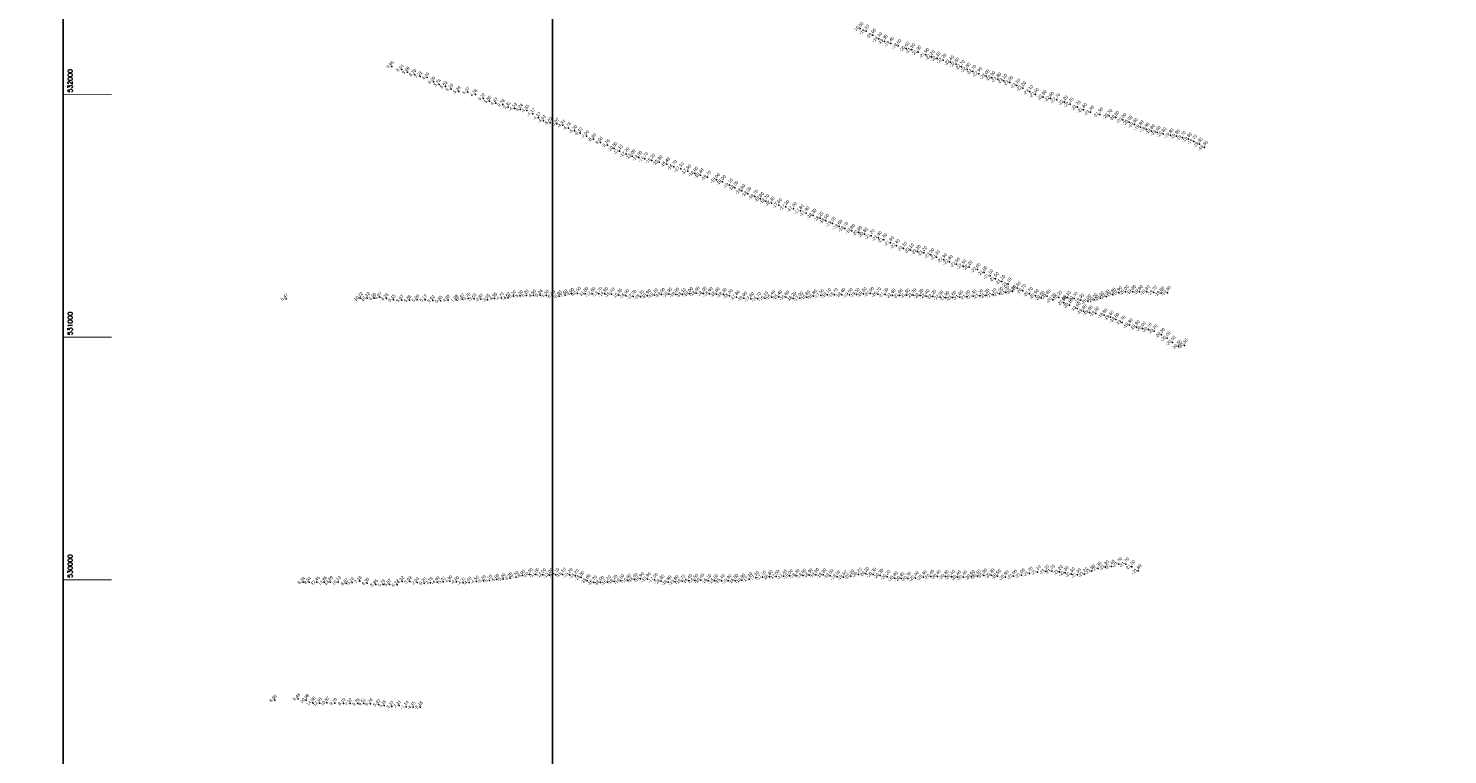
# Model space of a CAD drawing. Header units: feet. Extents: x 923032 to 950902, y 470215 to 606658.
# Tile 17 of 66: x 941856 to 947705, y 529280 to 532273. Entities that reach past the tile are written whole.
import ezdxf
from ezdxf.enums import TextEntityAlignment as Align

# ---------------------------------------------------------------- set-up
doc = ezdxf.new("R2010")
doc.units = ezdxf.units.FT
doc.header["$MEASUREMENT"] = 0
doc.header["$XCLIPFRAME"] = 0
doc.header["$PDSIZE"] = 100
doc.linetypes.add('DASHED2', pattern=[0.375, 0.25, -0.125])
doc.layers.add('ALIGNSPACE-24x36', color=1, linetype='DASHED2', plot=False)
for name, color, linetype in [('ELEV8', 7, 'Continuous'), ('GRID-LABELS-Y', 7, 'Continuous'), ('GRID-TICKS-Y', 7, 'Continuous'), ('POINTS8', 7, 'Continuous')]:
    doc.layers.add(name, color=color, linetype=linetype)
doc.layers.add('MrSID', color=251, linetype='Continuous', transparency=0.2)
doc.styles.add('MM-STANDARD', font='txt', dxfattribs={"height": 1})
doc.styles.get("Standard").update_dxf_attribs({"font": 'simplex.shx'})
picture_1 = doc.add_image_def('image4.sid', size_in_pixel=(6320, 6970))
picture_2 = doc.add_image_def('image6.sid', size_in_pixel=(6316, 6967))

msp = doc.modelspace()

# ---------------------------------------------------------------- linework, layer by layer
at = {"layer": 'ALIGNSPACE-24x36'}
msp.add_lwpolyline([(942000, 532937), (948900.2, 532937), (948900.2, 528681.2), (942000, 528681.2)], close=True, dxfattribs=at)
at = {"layer": 'GRID-TICKS-Y', "const_width": 4, "flags": 128}
for points in [[(942000, 532000), (942200, 532000)], [(942000, 531000), (942200, 531000)], [(942000, 530000), (942200, 530000)]]:
    msp.add_lwpolyline(points, dxfattribs=at)
at = {"layer": 'POINTS8', "color": 250, "linetype": 'Continuous', "lineweight": 0, "transparency": 33554687}
for p in [(945283.8, 532272.1, -19.5), (945308, 532261.4, -19.1), (945335.7, 532244.6, -19), (945361.5, 532229.7, -19.1), (945383.5, 532219.6, -19.3), (945409.7, 532210.7, -19.4), (945440.1, 532201.2, -19.6), (945473.6, 532190.7, -20.6), (945496.9, 532184.3, -21.5), (945522.6, 532174.7, -21.9), (945554.4, 532164.6, -21.9), (943354.3, 532116.7, 9.9), (943394.7, 532103.3, 8.4), (945578.1, 532156.2, -22.2), (945601.8, 532149.4, -22.1), (945625.6, 532142.5, -22.3), (945656.5, 532134, -22.4), (945679.1, 532125.5, -22.6), (945701.9, 532114.9, -22.7), (945724.9, 532104.2, -22.8), (943419.1, 532092.9, 9.5), (943447, 532083.7, 8.7), (943471.3, 532075.2, 7.2), (943500.2, 532070.6, 6.5), (943525.3, 532053, 6.1), (943548.4, 532042.4, 5.7), (945748.3, 532095.1, -22.7), (945772.7, 532086.1, -22.9), (945803.5, 532076, -23), (945826.8, 532069.2, -22.9), (945851.6, 532063.4, -22.8), (945875.4, 532057.5, -23.1), (945900.2, 532049.6, -23.3), (943575.4, 532033.7, 5.5), (943598.7, 532023.2, 5.3), (943629.4, 532013.3, 5.2), (943666.8, 532010.3, 5.1), (943698.8, 532000.3, 4.8), (943731.2, 531984.5, 5.2), (945929.8, 532038.4, -23.1), (945953.8, 532027.3, -23.2), (945983.1, 532012.3, -23.1), (946007.1, 532000.5, -23), (946038.7, 531990.4, -22.9), (946068.3, 531983.9, -22.6), (943756.3, 531973.1, 5.5), (943783.1, 531965.4, 4.7), (943811.6, 531959.4, 0.8), (943833.4, 531948.2, -2.3), (943859.5, 531942.4, -4.5), (943884.1, 531938.7, -5.2), (943910.5, 531935.4, -4.7), (946094.7, 531978.1, -22.7), (946125.9, 531968.7, -22.2), (946149.8, 531960.7, -22.2), (946179.6, 531948.1, -21.7), (946204.6, 531937.5, -21.8), (946233.6, 531927.3, -21.3), (943934.6, 531920.8, -4.2), (943958.1, 531904.3, -4.2), (943978.9, 531892.2, -4.6), (944006, 531883.6, -5), (944033.5, 531879.2, -5.1), (944059, 531874, -4.9), (946271.1, 531919, -21.3), (946310, 531912.5, -20.7), (946337.5, 531905.4, -20.5), (946366.8, 531895.8, -20), (946392.3, 531886.4, -20), (946414.4, 531876.5, -19.6), (946438.9, 531866, -19.9), (944082.2, 531862.3, -4.7), (944107.2, 531850.8, -5.2), (944129.9, 531841.1, -6.1), (944156.6, 531828.6, -7), (944185.5, 531816.4, -8.3), (946462.1, 531857.8, -19.9), (946485.1, 531850.1, -19.8), (946508.3, 531843.8, -19.9), (946532.5, 531838, -19.8), (946562.1, 531833.2, -19.8), (946587.4, 531828.7, -19.9), (946612.4, 531822.8, -19.7), (946636.8, 531816.3, -19.8), (946659.1, 531807.4, -19.7), (944213.4, 531802.5, -9), (944242.2, 531791.4, -9.7), (944269.9, 531777.7, -10.5), (944292, 531766.6, -11.1), (944319.4, 531755.1, -12.2), (946681.9, 531795.6, -19.9), (946703.4, 531782.1, -19.8), (944344.4, 531746.6, -13), (944372.3, 531740.9, -13.9), (944397.2, 531735.6, -14.7), (944425.6, 531729.1, -15.2), (944455.8, 531722, -15.9), (944486.6, 531713.9, -16.4), (944515.8, 531703.1, -16.7), (944544.3, 531694.1, -17.1), (944573.1, 531684.1, -17.5), (944602.6, 531675.5, -18), (944625.9, 531668.2, -18.4), (944655.4, 531659.5, -18.7), (944692.4, 531648.6, -19), (944716.6, 531640.6, -19), (944745.6, 531626.5, -19.1), (944768, 531616.6, -19), (944796.8, 531603.3, -18.8), (944821.6, 531591.9, -19), (944849.6, 531580.3, -18.7), (944873.3, 531570.7, -18.8), (944895.7, 531561.7, -18.7), (944918, 531552.4, -18.3), (944948.1, 531544.9, -17.6), (944978.1, 531537.3, -17.3), (945008.9, 531530, -17.5), (945038.1, 531520.6, -17.8), (945061.5, 531512, -17.9), (945090.3, 531502, -18.3), (945118.9, 531490.4, -18.2), (945141.8, 531480.7, -18.9), (945169.4, 531469, -19), (945197.1, 531456.6, -19.6), (945221.1, 531447.9, -19.7), (945249.1, 531439, -19.8), (945278, 531431.3, -20.8), (945301.6, 531424.7, -20.8), (945329.8, 531418.1, -21.2), (945359.1, 531409.9, -21.4), (945381.8, 531401.8, -21.5), (945409.5, 531389, -21.8), (945433.6, 531377.7, -22.4), (945462.8, 531366.4, -23.1), (945491.9, 531359.4, -23.1), (945520.2, 531353.3, -23.2), (945545.9, 531347.6, -23.2), (945575.5, 531339.3, -23.3), (945598.7, 531330.7, -23.3), (945628.4, 531319.1, -22.9), (945651.6, 531311.2, -22.8), (945681.2, 531301, -22.5), (945708.5, 531293.9, -22.5), (945733.5, 531289.1, -22.2), (945766.8, 531279.2, -22), (945794.6, 531266.6, -21.8), (945819.1, 531253, -21.5), (945842, 531241.2, -21.5), (945867.7, 531229.8, -21.1), (943305, 531164.8, 6.9), (943855.9, 531169.6, -5.2), (943883.2, 531170.8, -5.4), (943908.3, 531172.6, -5.2), (943938, 531172.2, -4.5), (943965, 531173.3, -5.2), (943990.7, 531172.3, -5.6), (944016.8, 531169.3, -6), (944044.1, 531168.9, -6.8), (944067.9, 531173.1, -7.6), (944094.7, 531179.2, -9), (944119.1, 531180.8, -10.5), (944150, 531179.7, -11.8), (944179.2, 531179.1, -12.8), (944207.3, 531179.8, -13.7), (944231.5, 531178.9, -14.5), (944258.5, 531177.3, -15.4), (944289.2, 531173.5, -16.3), (944318.2, 531171.6, -16.9), (944348.3, 531168, -17.7), (944378.7, 531167.4, -18.3), (944407.5, 531170.7, -18.9), (944436.2, 531174, -19.1), (944465.5, 531176.1, -19), (944495.2, 531177.4, -18.9), (944524.1, 531176.9, -19), (944552.2, 531176.5, -19.1), (944580.8, 531179.1, -19), (944608.5, 531181.4, -18.9), (944637.5, 531180.9, -18.9), (944662.5, 531179.3, -18.9), (944691.3, 531178.1, -18.4), (944720.1, 531176, -18.3), (944745, 531171.2, -18.2), (944773.9, 531165.9, -17.8), (944920, 531165.6, -15.4), (944948.9, 531166.5, -15.4), (944978.1, 531164.9, -15.6), (945064, 531165.4, -16.6), (945092.1, 531169.2, -16.8), (945121.2, 531172.2, -17.5), (945149.6, 531174.5, -18.1), (945178.2, 531175.6, -18.7), (945209, 531175.6, -19.4), (945239.4, 531175.2, -19.5), (945268.3, 531176.3, -19.5), (945297.3, 531178.6, -19.5), (945326.9, 531180.2, -20), (945356.6, 531178.5, -20.7), (945386.3, 531175.9, -21.3), (945416.6, 531172.8, -21.6), (945446.2, 531172.5, -21.9), (945474.7, 531173.1, -21.8), (945502.3, 531173.4, -21.7), (945531.1, 531172.1, -22.2), (945555.6, 531170.2, -22.4), (945583.9, 531168.5, -22.2), (945613.2, 531165.4, -22), (945637.6, 531163, -21.9), (945666, 531163.7, -21.6), (945694.2, 531165.3, -21.6), (945723.3, 531167, -21.6), (945750.1, 531169.4, -21.3), (945776.8, 531171.2, -21.2), (945803.2, 531172.3, -21.2), (945831.6, 531174.9, -21.1), (945858.5, 531179.8, -21), (945884.7, 531185.1, -21), (945893.9, 531218.6, -21.1), (945911.8, 531188.2, -20.9), (945932.8, 531202.5, -20.9), (945954.6, 531191.9, -20.7), (945982, 531179.3, -20.7), (946006.7, 531170.7, -20.5), (946030.4, 531163.1, -20.5), (946054.7, 531168.9, -20.4), (946102.8, 531164.5, -20.2), (946138.1, 531163.6, -20.1), (946298.1, 531168.7, -20), (946323.5, 531176.5, -19.8), (946349.2, 531182.9, -19.9), (946377.2, 531186.8, -20), (946406.9, 531187.8, -19.8), (946434.9, 531187.2, -19.8), (946464.6, 531187.1, -19.8), (946494.4, 531185, -19.7), (946523.9, 531181.3, -19.8), (946550.3, 531184, -19.9), (942917.9, 531158.7, 5.5), (943223.8, 531161.6, 10.2), (943252.1, 531160.7, 10.3), (943281.1, 531161.1, 8.9), (943332.1, 531160, 6.2), (943361.1, 531154.7, 6.2), (943394.7, 531152.7, 6), (943426.6, 531152.8, 5.7), (943459, 531154.2, 5.1), (943491.5, 531154.5, 5.2), (943523.1, 531151.6, 5.5), (943554.5, 531150.9, 5.9), (943586.3, 531153.3, 4), (943619.2, 531153.9, 1.1), (943643.6, 531157.2, -2.7), (943667.9, 531159.6, -3.7), (943692.6, 531158.2, -3.6), (943720.8, 531156.6, -3.9), (943748.2, 531154.5, -4), (943777.5, 531160, -4.3), (943805.2, 531161.5, -4.7), (943832.9, 531162.1, -4.7), (944803.9, 531160.8, -18), (944833.1, 531158.5, -17.6), (944862.3, 531159.1, -16.7), (944891.1, 531161.9, -16.1), (945007.3, 531160.3, -16.2), (945035.2, 531160.9, -17), (946077.6, 531154.7, -20.2), (946122.7, 531142.7, -20), (946146.4, 531132.2, -20.1), (946166.1, 531159.4, -20.1), (946178.8, 531118.1, -19.9), (946193.1, 531152.6, -19.9), (946203.6, 531107.3, -19.9), (946221.6, 531149, -20), (946248.1, 531154.1, -20), (946274.7, 531161.6, -20), (946228.8, 531102.2, -19.8), (946255.2, 531098.4, -19.8), (946289.1, 531091.3, -19.8), (946315.1, 531082.6, -19.6), (946337.8, 531073.1, -19.8), (946364.1, 531061.6, -19.7), (946393.8, 531050.4, -19.9), (946422.4, 531042.5, -19.9), (946447.4, 531036.9, -20), (946471.9, 531032.3, -20.1), (946495.7, 531025.6, -20.2), (946526.3, 531010.6, -20.3), (946549.4, 530996.2, -20.4), (946570.4, 530978.6, -20.5), (946595.3, 530961.7, -20.5), (946620.3, 530966.9, -20.5), (946295.4, 530053, -21.3), (946319.7, 530055.6, -21.4), (946349.5, 530065.4, -21.7), (946378.3, 530065.2, -21.7), (946404, 530054.1, -21.6), (943221.9, 529994.4, 7.2), (943396.9, 529993.8, 6.1), (943427.8, 529993.1, 3.7), (943593.4, 529995.4, -4.9), (943702.5, 529993.6, -4.5), (943731.1, 529995.9, -5.2), (943756.4, 529997.8, -5.1), (943786.4, 530001.2, -5), (943812.7, 530003.1, -5.2), (943841, 530006.7, -6.2), (943866.5, 530011.7, -7.7), (943893, 530017.8, -8.9), (943921.2, 530021.8, -10), (943947.9, 530022.4, -11), (943976.1, 530020.7, -12), (944004.3, 530020, -13), (944030.3, 530021.7, -14.1), (944057.4, 530022.8, -15.1), (944085.6, 530021.2, -15.2), (944111, 530017.5, -15.2), (944133.8, 530009.7, -15.5), (944159.5, 529996.9, -15.6), (944270.2, 529993.7, -16.2), (944298.2, 529996, -16.5), (944326.8, 529998.2, -16.6), (944353.3, 530001.5, -16.6), (944379.3, 530004.2, -16.9), (944407.9, 530003.9, -16.9), (944436.7, 530001, -17), (944463.7, 529994.3, -16.8), (944549.8, 529994.6, -16.7), (944577.6, 529996.9, -16.4), (944602.9, 529998.3, -16.5), (944627.7, 529998.9, -16.4), (944656.9, 529996.6, -16.1), (944685.3, 529996.6, -15.6), (944712.5, 529996.6, -15.4), (944740.6, 529996.3, -15.9), (944768.4, 529996.9, -16.5), (944796.5, 529998.7, -16.9), (944826.1, 530003.7, -17.1), (944853.7, 530008.5, -17.3), (944881.7, 530010.8, -17.1), (944909.9, 530012.2, -16.8), (944937.9, 530013.8, -17.5), (944968.6, 530015.1, -17.4), (944992.8, 530016.3, -18), (945020.6, 530017.5, -18.2), (945047.8, 530019, -18.6), (945074.3, 530020.1, -18.9), (945101.2, 530021.1, -19.5), (945131.2, 530020.4, -19.3), (945160.4, 530017.1, -19.5), (945188.6, 530012.6, -19.5), (945215.8, 530011.5, -19.6), (945245.6, 530015.7, -20.1), (945277, 530023.1, -20.2), (945307.6, 530025.4, -20.2), (945337.3, 530022.4, -20.3), (945366.4, 530018.2, -20.3), (945395.1, 530013.3, -20.2), (945424.9, 530007.5, -20.4), (945452.8, 530005.4, -20.4), (945480.1, 530006.1, -20.3), (945511.6, 530007.8, -20.4), (945544.5, 530011.7, -20.3), (945575.2, 530014.3, -20.4), (945602.8, 530014.7, -20.4), (945635.1, 530014, -20.4), (945660.4, 530013.1, -20.4), (945685.2, 530011.3, -20.4), (945710.2, 530011, -20.4), (945742.6, 530012.6, -20.5), (945766.8, 530015.3, -20.5), (945793.2, 530018.9, -20.3), (945824, 530019.4, -20.3), (945850.5, 530015.9, -20.5), (945882.6, 530011.6, -20.9), (945916.2, 530015.2, -20.9), (945948.8, 530019.9, -21), (945981.4, 530026.9, -21.2), (946014.7, 530032.6, -21.1), (946049.2, 530035.4, -21.2), (946073.4, 530035.9, -21.2), (946105.2, 530033.1, -21.2), (946129.1, 530029.1, -21.2), (946155.1, 530024, -21.3), (946180.1, 530020.7, -21.3), (946208.6, 530024.3, -21.2), (946237.6, 530035.6, -21.3), (946264.6, 530047.6, -21.3), (946429.9, 530037.1, -21.8), (942988.1, 529990.9, 8.3), (943013.1, 529991.5, 8.9), (943045.5, 529990.2, 12.5), (943075.3, 529990.3, 11.9), (943100, 529990.6, 13.9), (943132.9, 529990.3, 10.1), (943165.9, 529986, 8.9), (943190.3, 529989.3, 8.2), (943252.5, 529987, 6.3), (943287.7, 529980.8, 5.9), (943318.4, 529980.7, 5.8), (943344.1, 529981.9, 5.9), (943375.5, 529979.9, 6.1), (943457.8, 529989.5, 2), (943486.9, 529986.5, -0.2), (943513.6, 529988.5, -3.8), (943540.8, 529991, -4.9), (943565.6, 529991.7, -5), (943621, 529991.8, -4.6), (943647.4, 529988.2, -4.3), (943672.2, 529989.2, -4.5), (944186.1, 529990.1, -15.7), (944214.1, 529989.4, -16), (944242.9, 529991.1, -16.2), (944493, 529990.5, -16.8), (944521.8, 529991.8, -16.8), (942871.6, 529504.6, 8.8), (942967.8, 529510.3, 9.5), (943001.6, 529504.6, 11), (943028, 529493.3, 15), (943055.4, 529491.8, 12.9), (943085.6, 529493.5, 10.9), (943119.5, 529492, 9.7), (943155.1, 529490.7, 8.2), (943182.9, 529490.7, 7.3), (943213.3, 529490.1, 6.8), (943237.9, 529491, 6.5), (943266.3, 529490, 6.2), (943299, 529486.7, 5.4), (943322.8, 529483.2, 5.2), (943354.4, 529478.9, 5.4), (943383.7, 529482.3, 2.3), (943413, 529477.7, -1.1), (943441.4, 529475.4, -4.1), (943471.2, 529475.7, -5.2)]:
    msp.add_point(p, dxfattribs=at)

# ---------------------------------------------------------------- texts
at = {"layer": 'ELEV8', "color": 18, "true_color": 0x000000, "transparency": 33554687, "style": 'MM-STANDARD'}
for s, p in [('-19.50', (945283.8, 532272.1, -19.5)), ('-19.10', (945308, 532261.4, -19.1)), ('-19.00', (945335.7, 532244.6, -19)), ('-19.10', (945361.5, 532229.7, -19.1)), ('-19.30', (945383.5, 532219.6, -19.3)), ('-19.40', (945409.7, 532210.7, -19.4)), ('-19.60', (945440.1, 532201.2, -19.6)), ('-20.60', (945473.6, 532190.7, -20.6)), ('-21.50', (945496.9, 532184.3, -21.5)), ('-21.90', (945522.6, 532174.7, -21.9)), ('-21.90', (945554.4, 532164.6, -21.9)), ('-22.20', (945578.1, 532156.2, -22.2)), ('-22.10', (945601.8, 532149.4, -22.1)), ('-22.30', (945625.6, 532142.5, -22.3)), ('-22.40', (945656.5, 532134, -22.4)), ('9.95', (943354.3, 532116.7, 9.9)), ('8.44', (943394.7, 532103.3, 8.4)), ('9.48', (943419.1, 532092.9, 9.5)), ('8.70', (943447, 532083.7, 8.7)), ('-22.60', (945679.1, 532125.5, -22.6)), ('-22.70', (945701.9, 532114.9, -22.7)), ('-22.80', (945724.9, 532104.2, -22.8)), ('-22.70', (945748.3, 532095.1, -22.7)), ('-22.90', (945772.7, 532086.1, -22.9)), ('-23.00', (945803.5, 532076, -23)), ('7.21', (943471.3, 532075.2, 7.2)), ('6.46', (943500.2, 532070.6, 6.5)), ('6.09', (943525.3, 532053, 6.1)), ('5.74', (943548.4, 532042.4, 5.7)), ('5.53', (943575.4, 532033.7, 5.5)), ('5.26', (943598.7, 532023.2, 5.3)), ('-22.90', (945826.8, 532069.2, -22.9)), ('-22.80', (945851.6, 532063.4, -22.8)), ('-23.10', (945875.4, 532057.5, -23.1)), ('-23.30', (945900.2, 532049.6, -23.3)), ('-23.10', (945929.8, 532038.4, -23.1)), ('-23.20', (945953.8, 532027.3, -23.2)), ('-23.10', (945983.1, 532012.3, -23.1)), ('5.24', (943629.4, 532013.3, 5.2)), ('5.07', (943666.8, 532010.3, 5.1)), ('4.78', (943698.8, 532000.3, 4.8)), ('5.22', (943731.2, 531984.5, 5.2)), ('5.55', (943756.3, 531973.1, 5.5)), ('4.67', (943783.1, 531965.4, 4.7)), ('0.78', (943811.6, 531959.4, 0.8)), ('-23.00', (946007.1, 532000.5, -23)), ('-22.90', (946038.7, 531990.4, -22.9)), ('-22.60', (946068.3, 531983.9, -22.6)), ('-22.70', (946094.7, 531978.1, -22.7)), ('-22.20', (946125.9, 531968.7, -22.2)), ('-22.20', (946149.8, 531960.7, -22.2)), ('-2.31', (943833.4, 531948.2, -2.3)), ('-4.53', (943859.5, 531942.4, -4.5)), ('-5.24', (943884.1, 531938.7, -5.2)), ('-4.65', (943910.5, 531935.4, -4.7)), ('-4.17', (943934.6, 531920.8, -4.2)), ('-4.17', (943958.1, 531904.3, -4.2)), ('-21.70', (946179.6, 531948.1, -21.7)), ('-21.80', (946204.6, 531937.5, -21.8)), ('-21.30', (946233.6, 531927.3, -21.3)), ('-21.30', (946271.1, 531919, -21.3)), ('-20.70', (946310, 531912.5, -20.7)), ('-20.50', (946337.5, 531905.4, -20.5)), ('-20.00', (946366.8, 531895.8, -20)), ('-4.61', (943978.9, 531892.2, -4.6)), ('-5.02', (944006, 531883.6, -5)), ('-5.07', (944033.5, 531879.2, -5.1)), ('-4.91', (944059, 531874, -4.9)), ('-4.74', (944082.2, 531862.3, -4.7)), ('-5.20', (944107.2, 531850.8, -5.2)), ('-6.10', (944129.9, 531841.1, -6.1)), ('-20.00', (946392.3, 531886.4, -20)), ('-19.60', (946414.4, 531876.5, -19.6)), ('-19.90', (946438.9, 531866, -19.9)), ('-19.90', (946462.1, 531857.8, -19.9)), ('-19.80', (946485.1, 531850.1, -19.8)), ('-19.90', (946508.3, 531843.8, -19.9)), ('-19.80', (946532.5, 531838, -19.8)), ('-7.00', (944156.6, 531828.6, -7)), ('-8.30', (944185.5, 531816.4, -8.3)), ('-9.00', (944213.4, 531802.5, -9)), ('-9.70', (944242.2, 531791.4, -9.7)), ('-10.50', (944269.9, 531777.7, -10.5)), ('-19.80', (946562.1, 531833.2, -19.8)), ('-19.90', (946587.4, 531828.7, -19.9)), ('-19.70', (946612.4, 531822.8, -19.7)), ('-19.80', (946636.8, 531816.3, -19.8)), ('-19.70', (946659.1, 531807.4, -19.7)), ('-19.90', (946681.9, 531795.6, -19.9)), ('-19.80', (946703.4, 531782.1, -19.8)), ('-11.10', (944292, 531766.6, -11.1)), ('-12.20', (944319.4, 531755.1, -12.2)), ('-13.00', (944344.4, 531746.6, -13)), ('-13.90', (944372.3, 531740.9, -13.9)), ('-14.70', (944397.2, 531735.6, -14.7)), ('-15.20', (944425.6, 531729.1, -15.2)), ('-15.90', (944455.8, 531722, -15.9)), ('-16.40', (944486.6, 531713.9, -16.4)), ('-16.70', (944515.8, 531703.1, -16.7)), ('-17.10', (944544.3, 531694.1, -17.1)), ('-17.50', (944573.1, 531684.1, -17.5)), ('-18.00', (944602.6, 531675.5, -18)), ('-18.40', (944625.9, 531668.2, -18.4)), ('-18.70', (944655.4, 531659.5, -18.7)), ('-19.00', (944692.4, 531648.6, -19)), ('-19.00', (944716.6, 531640.6, -19)), ('-19.10', (944745.6, 531626.5, -19.1)), ('-19.00', (944768, 531616.6, -19)), ('-18.80', (944796.8, 531603.3, -18.8)), ('-19.00', (944821.6, 531591.9, -19)), ('-18.70', (944849.6, 531580.3, -18.7)), ('-18.80', (944873.3, 531570.7, -18.8)), ('-18.70', (944895.7, 531561.7, -18.7)), ('-18.30', (944918, 531552.4, -18.3)), ('-17.60', (944948.1, 531544.9, -17.6)), ('-17.30', (944978.1, 531537.3, -17.3)), ('-17.50', (945008.9, 531530, -17.5)), ('-17.80', (945038.1, 531520.6, -17.8)), ('-17.90', (945061.5, 531512, -17.9)), ('-18.30', (945090.3, 531502, -18.3)), ('-18.20', (945118.9, 531490.4, -18.2)), ('-18.90', (945141.8, 531480.7, -18.9)), ('-19.00', (945169.4, 531469, -19)), ('-19.60', (945197.1, 531456.6, -19.6)), ('-19.70', (945221.1, 531447.9, -19.7)), ('-19.80', (945249.1, 531439, -19.8)), ('-20.80', (945278, 531431.3, -20.8)), ('-20.80', (945301.6, 531424.7, -20.8)), ('-21.20', (945329.8, 531418.1, -21.2)), ('-21.40', (945359.1, 531409.9, -21.4)), ('-21.50', (945381.8, 531401.8, -21.5)), ('-21.80', (945409.5, 531389, -21.8)), ('-22.40', (945433.6, 531377.7, -22.4)), ('-23.10', (945462.8, 531366.4, -23.1)), ('-23.10', (945491.9, 531359.4, -23.1)), ('-23.20', (945520.2, 531353.3, -23.2)), ('-23.20', (945545.9, 531347.6, -23.2)), ('-23.30', (945575.5, 531339.3, -23.3)), ('-23.30', (945598.7, 531330.7, -23.3)), ('-22.90', (945628.4, 531319.1, -22.9)), ('-22.80', (945651.6, 531311.2, -22.8)), ('-22.50', (945681.2, 531301, -22.5)), ('-22.50', (945708.5, 531293.9, -22.5)), ('-22.20', (945733.5, 531289.1, -22.2)), ('-22.00', (945766.8, 531279.2, -22)), ('-21.80', (945794.6, 531266.6, -21.8)), ('-21.50', (945819.1, 531253, -21.5)), ('-21.50', (945842, 531241.2, -21.5)), ('-21.10', (945867.7, 531229.8, -21.1)), ('-21.10', (945893.9, 531218.6, -21.1)), ('-20.90', (945932.8, 531202.5, -20.9)), ('5.47', (942917.9, 531158.7, 5.5)), ('10.22', (943223.8, 531161.6, 10.2)), ('10.32', (943252.1, 531160.7, 10.3)), ('8.93', (943281.1, 531161.1, 8.9)), ('6.87', (943305, 531164.8, 6.9)), ('6.25', (943332.1, 531160, 6.2)), ('6.15', (943361.1, 531154.7, 6.2)), ('5.97', (943394.7, 531152.7, 6)), ('5.68', (943426.6, 531152.8, 5.7)), ('5.09', (943459, 531154.2, 5.1)), ('5.17', (943491.5, 531154.5, 5.2)), ('5.52', (943523.1, 531151.6, 5.5)), ('5.85', (943554.5, 531150.9, 5.9)), ('4.02', (943586.3, 531153.3, 4)), ('1.08', (943619.2, 531153.9, 1.1)), ('-2.67', (943643.6, 531157.2, -2.7)), ('-3.70', (943667.9, 531159.6, -3.7)), ('-3.63', (943692.6, 531158.2, -3.6)), ('-3.87', (943720.8, 531156.6, -3.9)), ('-3.95', (943748.2, 531154.5, -4)), ('-4.35', (943777.5, 531160, -4.3)), ('-4.70', (943805.2, 531161.5, -4.7)), ('-4.67', (943832.9, 531162.1, -4.7)), ('-5.20', (943855.9, 531169.6, -5.2)), ('-5.40', (943883.2, 531170.8, -5.4)), ('-5.20', (943908.3, 531172.6, -5.2)), ('-4.50', (943938, 531172.2, -4.5)), ('-5.24', (943965, 531173.3, -5.2)), ('-5.59', (943990.7, 531172.3, -5.6)), ('-6.00', (944016.8, 531169.3, -6)), ('-6.80', (944044.1, 531168.9, -6.8)), ('-7.60', (944067.9, 531173.1, -7.6)), ('-9.00', (944094.7, 531179.2, -9)), ('-10.50', (944119.1, 531180.8, -10.5)), ('-11.80', (944150, 531179.7, -11.8)), ('-12.80', (944179.2, 531179.1, -12.8)), ('-13.70', (944207.3, 531179.8, -13.7)), ('-14.50', (944231.5, 531178.9, -14.5)), ('-15.40', (944258.5, 531177.3, -15.4)), ('-16.30', (944289.2, 531173.5, -16.3)), ('-16.90', (944318.2, 531171.6, -16.9)), ('-17.70', (944348.3, 531168, -17.7)), ('-18.30', (944378.7, 531167.4, -18.3)), ('-18.90', (944407.5, 531170.7, -18.9)), ('-19.10', (944436.2, 531174, -19.1)), ('-19.00', (944465.5, 531176.1, -19)), ('-18.90', (944495.2, 531177.4, -18.9)), ('-19.00', (944524.1, 531176.9, -19)), ('-19.10', (944552.2, 531176.5, -19.1)), ('-19.00', (944580.8, 531179.1, -19)), ('-18.90', (944608.5, 531181.4, -18.9)), ('-18.90', (944637.5, 531180.9, -18.9)), ('-18.90', (944662.5, 531179.3, -18.9)), ('-18.40', (944691.3, 531178.1, -18.4)), ('-18.30', (944720.1, 531176, -18.3)), ('-18.20', (944745, 531171.2, -18.2)), ('-17.80', (944773.9, 531165.9, -17.8)), ('-18.00', (944803.9, 531160.8, -18)), ('-17.60', (944833.1, 531158.5, -17.6)), ('-16.70', (944862.3, 531159.1, -16.7)), ('-16.10', (944891.1, 531161.9, -16.1)), ('-15.40', (944920, 531165.6, -15.4)), ('-15.40', (944948.9, 531166.5, -15.4)), ('-15.60', (944978.1, 531164.9, -15.6)), ('-16.20', (945007.3, 531160.3, -16.2)), ('-17.00', (945035.2, 531160.9, -17)), ('-16.60', (945064, 531165.4, -16.6)), ('-16.80', (945092.1, 531169.2, -16.8)), ('-17.50', (945121.2, 531172.2, -17.5)), ('-18.10', (945149.6, 531174.5, -18.1)), ('-18.70', (945178.2, 531175.6, -18.7)), ('-19.40', (945209, 531175.6, -19.4)), ('-19.50', (945239.4, 531175.2, -19.5)), ('-19.50', (945268.3, 531176.3, -19.5)), ('-19.50', (945297.3, 531178.6, -19.5)), ('-20.00', (945326.9, 531180.2, -20)), ('-20.70', (945356.6, 531178.5, -20.7)), ('-21.30', (945386.3, 531175.9, -21.3)), ('-21.60', (945416.6, 531172.8, -21.6)), ('-21.90', (945446.2, 531172.5, -21.9)), ('-21.80', (945474.7, 531173.1, -21.8)), ('-21.70', (945502.3, 531173.4, -21.7)), ('-22.20', (945531.1, 531172.1, -22.2)), ('-22.40', (945555.6, 531170.2, -22.4)), ('-22.20', (945583.9, 531168.5, -22.2)), ('-22.00', (945613.2, 531165.4, -22)), ('-21.90', (945637.6, 531163, -21.9)), ('-21.60', (945666, 531163.7, -21.6)), ('-21.60', (945694.2, 531165.3, -21.6)), ('-21.60', (945723.3, 531167, -21.6)), ('-21.30', (945750.1, 531169.4, -21.3)), ('-21.20', (945776.8, 531171.2, -21.2)), ('-21.20', (945803.2, 531172.3, -21.2)), ('-21.10', (945831.6, 531174.9, -21.1)), ('-21.00', (945858.5, 531179.8, -21)), ('-21.00', (945884.7, 531185.1, -21)), ('-20.90', (945911.8, 531188.2, -20.9)), ('-20.70', (945954.6, 531191.9, -20.7)), ('-20.70', (945982, 531179.3, -20.7)), ('-20.50', (946006.7, 531170.7, -20.5)), ('-20.50', (946030.4, 531163.1, -20.5)), ('-20.40', (946054.7, 531168.9, -20.4)), ('-20.20', (946077.6, 531154.7, -20.2)), ('-20.20', (946102.8, 531164.5, -20.2)), ('-20.00', (946122.7, 531142.7, -20)), ('-20.10', (946138.1, 531163.6, -20.1)), ('-20.10', (946166.1, 531159.4, -20.1)), ('-19.90', (946193.1, 531152.6, -19.9)), ('-20.00', (946221.6, 531149, -20)), ('-20.00', (946248.1, 531154.1, -20)), ('-20.00', (946274.7, 531161.6, -20)), ('-20.00', (946298.1, 531168.7, -20)), ('-19.80', (946323.5, 531176.5, -19.8)), ('-19.90', (946349.2, 531182.9, -19.9)), ('-20.00', (946377.2, 531186.8, -20)), ('-19.80', (946406.9, 531187.8, -19.8)), ('-19.80', (946434.9, 531187.2, -19.8)), ('-19.80', (946464.6, 531187.1, -19.8)), ('-19.70', (946494.4, 531185, -19.7)), ('-19.80', (946523.9, 531181.3, -19.8)), ('-19.90', (946550.3, 531184, -19.9)), ('-20.10', (946146.4, 531132.2, -20.1)), ('-19.90', (946178.8, 531118.1, -19.9)), ('-19.90', (946203.6, 531107.3, -19.9)), ('-19.80', (946228.8, 531102.2, -19.8)), ('-19.80', (946255.2, 531098.4, -19.8)), ('-19.80', (946289.1, 531091.3, -19.8)), ('-19.60', (946315.1, 531082.6, -19.6)), ('-19.80', (946337.8, 531073.1, -19.8)), ('-19.70', (946364.1, 531061.6, -19.7)), ('-19.90', (946393.8, 531050.4, -19.9)), ('-19.90', (946422.4, 531042.5, -19.9)), ('-20.00', (946447.4, 531036.9, -20)), ('-20.10', (946471.9, 531032.3, -20.1)), ('-20.20', (946495.7, 531025.6, -20.2)), ('-20.30', (946526.3, 531010.6, -20.3)), ('-20.40', (946549.4, 530996.2, -20.4)), ('-20.50', (946570.4, 530978.6, -20.5)), ('-20.50', (946595.3, 530961.7, -20.5)), ('-20.50', (946620.3, 530966.9, -20.5)), ('-20.20', (945277, 530023.1, -20.2)), ('-20.20', (945307.6, 530025.4, -20.2)), ('-21.20', (945981.4, 530026.9, -21.2)), ('-21.10', (946014.7, 530032.6, -21.1)), ('-21.20', (946049.2, 530035.4, -21.2)), ('-21.20', (946073.4, 530035.9, -21.2)), ('-21.20', (946105.2, 530033.1, -21.2)), ('-21.20', (946129.1, 530029.1, -21.2)), ('-21.30', (946155.1, 530024, -21.3)), ('-21.20', (946208.6, 530024.3, -21.2)), ('-21.30', (946237.6, 530035.6, -21.3)), ('-21.30', (946264.6, 530047.6, -21.3)), ('-21.30', (946295.4, 530053, -21.3)), ('-21.40', (946319.7, 530055.6, -21.4)), ('-21.70', (946349.5, 530065.4, -21.7)), ('-21.70', (946378.3, 530065.2, -21.7)), ('-21.60', (946404, 530054.1, -21.6)), ('-21.80', (946429.9, 530037.1, -21.8)), ('8.34', (942988.1, 529990.9, 8.3)), ('8.94', (943013.1, 529991.5, 8.9)), ('12.45', (943045.5, 529990.2, 12.5)), ('11.86', (943075.3, 529990.3, 11.9)), ('13.89', (943100, 529990.6, 13.9)), ('10.13', (943132.9, 529990.3, 10.1)), ('8.87', (943165.9, 529986, 8.9)), ('8.23', (943190.3, 529989.3, 8.2)), ('7.18', (943221.9, 529994.4, 7.2)), ('6.30', (943252.5, 529987, 6.3)), ('5.86', (943287.7, 529980.8, 5.9)), ('5.79', (943318.4, 529980.7, 5.8)), ('5.87', (943344.1, 529981.9, 5.9)), ('6.12', (943375.5, 529979.9, 6.1)), ('6.12', (943396.9, 529993.8, 6.1)), ('3.69', (943427.8, 529993.1, 3.7)), ('2.03', (943457.8, 529989.5, 2)), ('-0.20', (943486.9, 529986.5, -0.2)), ('-3.76', (943513.6, 529988.5, -3.8)), ('-4.90', (943540.8, 529991, -4.9)), ('-5.01', (943565.6, 529991.7, -5)), ('-4.90', (943593.4, 529995.4, -4.9)), ('-4.60', (943621, 529991.8, -4.6)), ('-4.31', (943647.4, 529988.2, -4.3)), ('-4.46', (943672.2, 529989.2, -4.5)), ('-4.50', (943702.5, 529993.6, -4.5)), ('-5.20', (943731.1, 529995.9, -5.2)), ('-5.10', (943756.4, 529997.8, -5.1)), ('-5.00', (943786.4, 530001.2, -5)), ('-5.20', (943812.7, 530003.1, -5.2)), ('-6.20', (943841, 530006.7, -6.2)), ('-7.70', (943866.5, 530011.7, -7.7)), ('-8.90', (943893, 530017.8, -8.9)), ('-10.00', (943921.2, 530021.8, -10)), ('-11.00', (943947.9, 530022.4, -11)), ('-12.00', (943976.1, 530020.7, -12)), ('-13.00', (944004.3, 530020, -13)), ('-14.10', (944030.3, 530021.7, -14.1)), ('-15.10', (944057.4, 530022.8, -15.1)), ('-15.20', (944085.6, 530021.2, -15.2)), ('-15.20', (944111, 530017.5, -15.2)), ('-15.50', (944133.8, 530009.7, -15.5)), ('-15.60', (944159.5, 529996.9, -15.6)), ('-15.70', (944186.1, 529990.1, -15.7)), ('-16.00', (944214.1, 529989.4, -16)), ('-16.20', (944242.9, 529991.1, -16.2)), ('-16.20', (944270.2, 529993.7, -16.2)), ('-16.50', (944298.2, 529996, -16.5)), ('-16.60', (944326.8, 529998.2, -16.6)), ('-16.60', (944353.3, 530001.5, -16.6)), ('-16.90', (944379.3, 530004.2, -16.9)), ('-16.90', (944407.9, 530003.9, -16.9)), ('-17.00', (944436.7, 530001, -17)), ('-16.80', (944463.7, 529994.3, -16.8)), ('-16.80', (944493, 529990.5, -16.8)), ('-16.80', (944521.8, 529991.8, -16.8)), ('-16.70', (944549.8, 529994.6, -16.7)), ('-16.40', (944577.6, 529996.9, -16.4)), ('-16.50', (944602.9, 529998.3, -16.5)), ('-16.40', (944627.7, 529998.9, -16.4)), ('-16.10', (944656.9, 529996.6, -16.1)), ('-15.60', (944685.3, 529996.6, -15.6)), ('-15.40', (944712.5, 529996.6, -15.4)), ('-15.90', (944740.6, 529996.3, -15.9)), ('-16.50', (944768.4, 529996.9, -16.5)), ('-16.90', (944796.5, 529998.7, -16.9)), ('-17.10', (944826.1, 530003.7, -17.1)), ('-17.30', (944853.7, 530008.5, -17.3)), ('-17.10', (944881.7, 530010.8, -17.1)), ('-16.80', (944909.9, 530012.2, -16.8)), ('-17.50', (944937.9, 530013.8, -17.5)), ('-17.40', (944968.6, 530015.1, -17.4)), ('-18.00', (944992.8, 530016.3, -18)), ('-18.20', (945020.6, 530017.5, -18.2)), ('-18.60', (945047.8, 530019, -18.6)), ('-18.90', (945074.3, 530020.1, -18.9)), ('-19.50', (945101.2, 530021.1, -19.5)), ('-19.30', (945131.2, 530020.4, -19.3)), ('-19.50', (945160.4, 530017.1, -19.5)), ('-19.50', (945188.6, 530012.6, -19.5)), ('-19.60', (945215.8, 530011.5, -19.6)), ('-20.10', (945245.6, 530015.7, -20.1)), ('-20.30', (945337.3, 530022.4, -20.3)), ('-20.30', (945366.4, 530018.2, -20.3)), ('-20.20', (945395.1, 530013.3, -20.2)), ('-20.40', (945424.9, 530007.5, -20.4)), ('-20.40', (945452.8, 530005.4, -20.4)), ('-20.30', (945480.1, 530006.1, -20.3)), ('-20.40', (945511.6, 530007.8, -20.4)), ('-20.30', (945544.5, 530011.7, -20.3)), ('-20.40', (945575.2, 530014.3, -20.4)), ('-20.40', (945602.8, 530014.7, -20.4)), ('-20.40', (945635.1, 530014, -20.4)), ('-20.40', (945660.4, 530013.1, -20.4)), ('-20.40', (945685.2, 530011.3, -20.4)), ('-20.40', (945710.2, 530011, -20.4)), ('-20.50', (945742.6, 530012.6, -20.5)), ('-20.50', (945766.8, 530015.3, -20.5)), ('-20.30', (945793.2, 530018.9, -20.3)), ('-20.30', (945824, 530019.4, -20.3)), ('-20.50', (945850.5, 530015.9, -20.5)), ('-20.90', (945882.6, 530011.6, -20.9)), ('-20.90', (945916.2, 530015.2, -20.9)), ('-21.00', (945948.8, 530019.9, -21)), ('-21.30', (946180.1, 530020.7, -21.3)), ('8.80', (942871.6, 529504.6, 8.8)), ('9.48', (942967.8, 529510.3, 9.5)), ('10.98', (943001.6, 529504.6, 11)), ('14.96', (943028, 529493.3, 15)), ('12.91', (943055.4, 529491.8, 12.9)), ('10.87', (943085.6, 529493.5, 10.9)), ('9.70', (943119.5, 529492, 9.7)), ('8.19', (943155.1, 529490.7, 8.2)), ('7.32', (943182.9, 529490.7, 7.3)), ('6.78', (943213.3, 529490.1, 6.8)), ('6.51', (943237.9, 529491, 6.5)), ('6.24', (943266.3, 529490, 6.2)), ('5.42', (943299, 529486.7, 5.4)), ('5.15', (943322.8, 529483.2, 5.2)), ('5.37', (943354.4, 529478.9, 5.4)), ('2.31', (943383.7, 529482.3, 2.3)), ('-1.14', (943413, 529477.7, -1.1)), ('-4.15', (943441.4, 529475.4, -4.1)), ('-5.15', (943471.2, 529475.7, -5.2))]:
    msp.add_text(s, height=13, rotation=45, dxfattribs=at).set_placement(p, align=Align.BOTTOM_CENTER)
at = {"layer": 'GRID-LABELS-Y'}
for s, p in [('532000', (942037.4, 532008.7)), ('531000', (942037.4, 531008.7)), ('530000', (942037.4, 530008.7))]:
    msp.add_text(s, height=18.75, rotation=90, dxfattribs=at).set_placement(p)

# ---------------------------------------------------------------- pictures from other files: only their frames are drawn
at = {"layer": 'MrSID'}
image = msp.add_image(picture_1, insert=(944016.7, 515780.5), size_in_units=(20734.9, 22867.5), dxfattribs=at)
image.set_boundary_path([(1823.22, -0.5), (-0.5, -0.5), (-0.5, 6685.05), (299.22, 6685.05), (299.22, 5448.84), (908.82, 5448.84), (908.82, 4212.627), (1213.62, 4212.627), (1213.62, 1740.205), (1518.42, 1740.205), (1518.42, 564.954), (1823.22, 564.954), (1823.22, -0.5)])
image = msp.add_image(picture_2, insert=(923454.6, 515648.7), size_in_units=(20721.8, 22857.6), dxfattribs=at)
image.set_boundary_path([(6266.817, 6641.88), (5956.935, 6641.88), (5956.935, 6966.5), (-0.5, 6966.5), (-0.5, -0.5), (6266.817, 3.077), (6266.817, 6641.88)])

doc.saveas('drawing.dxf')
